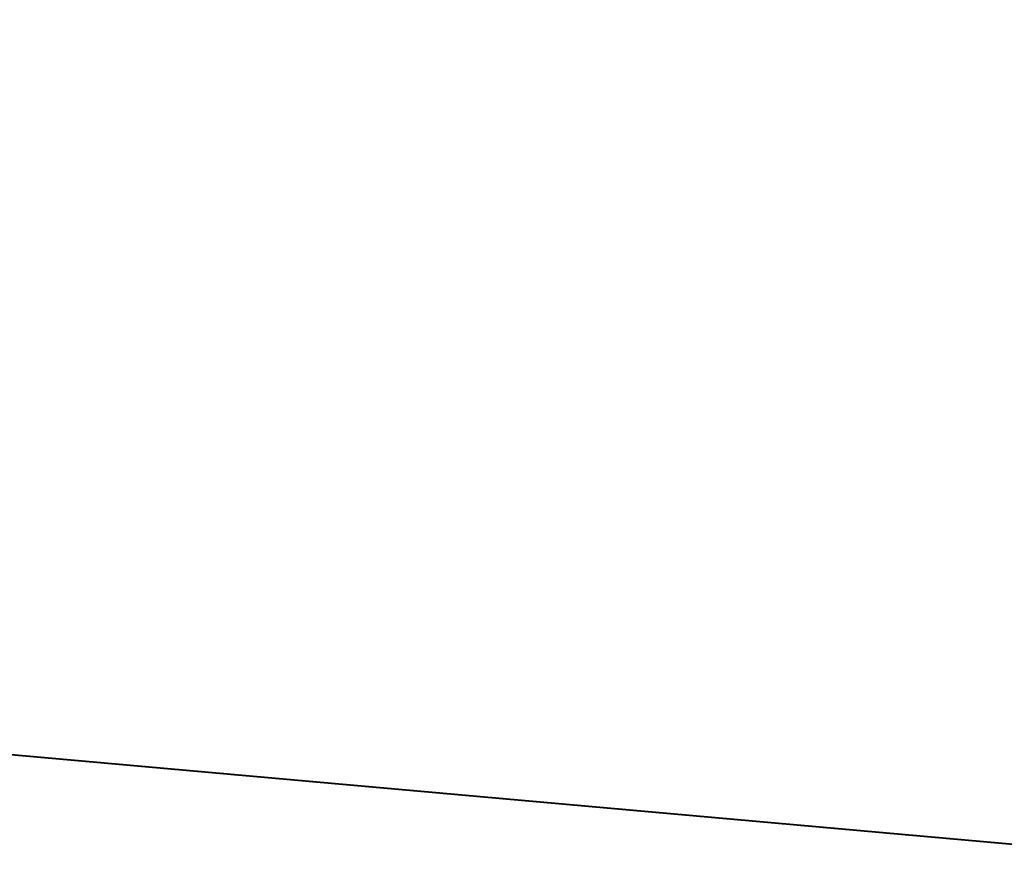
# Model space of a CAD drawing. Header units: millimetres. Extents: x -88 to 21, y -209 to 71.
# Tile 101 of 256: x 0.522 to 1.245, y -16.594 to -15.974. Entities that reach past the tile are written whole.
import ezdxf

# ---------------------------------------------------------------- set-up
doc = ezdxf.new("R2010")
doc.units = ezdxf.units.MM
doc.layers.add('P-SANR-FIXT', color=6, linetype='Continuous', lineweight=30)

# ---------------------------------------------------------------- blocks, each defined once
blk = doc.blocks.new('FFAST606-501500BF0 - 3D_FFAST606-501500BF0_D0_ipt-111266-View 1')
at = {"layer": 'P-SANR-FIXT', "lineweight": 40}
mesh = blk.add_polyface(dxfattribs=at)
corners = [(16.07804, 50.3, 4.34421), (16.59435, 50.3, -1.41521), (15.11106, 50.3, -7.00222), (11.8026, 50.3, -11.75049), (7.07194, 50.3, -15.07856), (1.48933, 50.3, -16.58786), (-4.27733, 50.3, -16.09596), (-9.52152, 50.3, -13.66441), (-13.62283, 50.3, -9.58091), (-16.07804, 50.3, -4.34421), (-16.59435, 50.3, 1.41519), (-15.11109, 50.3, 7.00216), (-11.8026, 50.3, 11.75049), (-7.07212, 50.3, 15.07848), (-1.48936, 50.3, 16.58786), (4.27723, 50.3, 16.09598), (9.52142, 50.3, 13.66448), (13.62279, 50.3, 9.58096), (-12.97435, 50.3, 0.81628), (-12.99358, 50.3, 0.40834), (-13, 50.3), (-9.33564, 50.3, -9.04687), (-0.40834, 50.3, -12.99358), (8.74916, 50.3, -9.6152), (12.97435, 50.3, -0.81628), (9.75144, 50.3, 8.59705), (0.81628, 50.3, 12.97435), (-8.59705, 50.3, 9.75144)]
mesh.append_faces([[corners[k] for k in face] for face in [(26, 16, 25), (8, 21, 7)]], dxfattribs={"vtx0": -1, "vtx1": -1})
mesh.append_faces([[corners[k] for k in face] for face in [(10, 19, 20, 9), (9, 20, 21, 8), (24, 1, 2, 23), (4, 22, 23, 3)]], dxfattribs={"vtx0": -1, "vtx2": -1})
mesh.append_faces([[corners[k] for k in face] for face in [(25, 16, 17, 0)]], dxfattribs={"vtx0": -1, "vtx3": -1})
mesh.append_faces([[corners[k] for k in face] for face in [(12, 13, 27, 11), (27, 18, 11), (15, 16, 26, 14), (5, 6, 22, 4), (2, 3, 23)]], dxfattribs={"vtx1": -1, "vtx2": -1})
mesh.append_faces([[corners[k] for k in face] for face in [(26, 27, 13, 14), (10, 11, 18, 19), (24, 25, 0, 1), (6, 7, 21, 22)]], dxfattribs={"vtx1": -1, "vtx3": -1})
blk = doc.blocks.new('FFAST606-501500BF0 - Winston Deck Mounted Kitchen Mono _Lever Handle_-111267-View 1')
at = {"extrusion": (-1, 0, 0)}
blk.add_blockref('FFAST606-501500BF0 - 3D_FFAST606-501500BF0_D0_ipt-111266-View 1', (0, 0), dxfattribs=at)

msp = doc.modelspace()

# ---------------------------------------------------------------- block references
at = {"layer": 'P-SANR-FIXT', "lineweight": 40}
msp.add_blockref('FFAST606-501500BF0 - Winston Deck Mounted Kitchen Mono _Lever Handle_-111267-View 1', (0, 0), dxfattribs=at)

doc.saveas('drawing.dxf')
